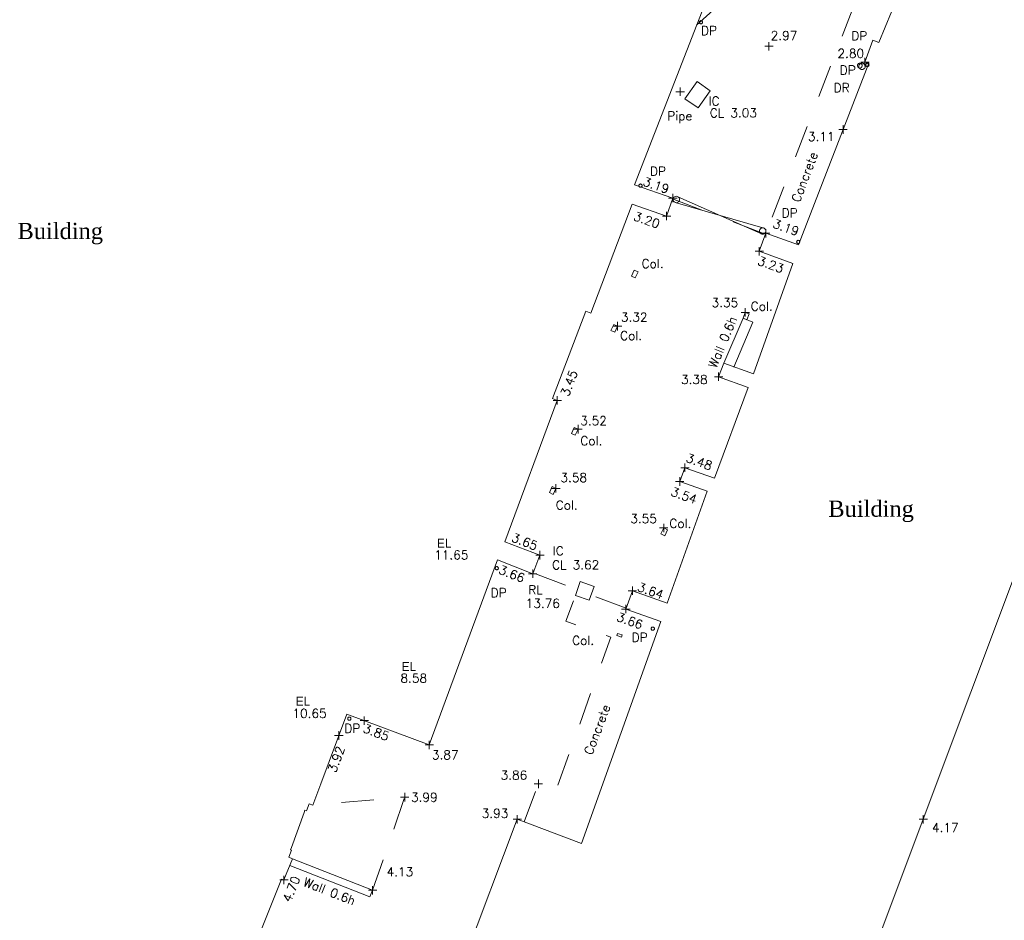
# Model space of a CAD drawing. Header units: metres. Extents: x 639013 to 639566, y 257273 to 257664.
# Tile 10 of 79: x 639227 to 639257, y 257369 to 257397. Entities that reach past the tile are written whole.
import ezdxf

# ---------------------------------------------------------------- set-up
doc = ezdxf.new("R2010")
doc.units = ezdxf.units.M
doc.linetypes.add('65208756-SWE-ZZ-XX-M-C-0002-FC06T002$0$03', pattern=[3, 1, -1, 1])
doc.linetypes.add('65208756-SWE-ZZ-XX-M-C-0002-FC06T002$0$IRRIGATION', pattern=[11.5, 3, -1.8, 0.3, -1.8, 0.3, -1.8, 2.5])
for name, color, linetype, lineweight in [('65208756-SWE-ZZ-XX-M-C-0002-FC06T002$0$0not0', 253, 'Continuous', 0), ('65208756-SWE-ZZ-XX-M-C-0002-FC06T002$0$SS_BUILDING', 253, 'Continuous', 0), ('65208756-SWE-ZZ-XX-M-C-0002-FC06T002$0$SS_COVERS', 253, 'Continuous', 0), ('65208756-SWE-ZZ-XX-M-C-0002-FC06T002$0$SS_DETAIL', 253, '65208756-SWE-ZZ-XX-M-C-0002-FC06T002$0$03', 0), ('65208756-SWE-ZZ-XX-M-C-0002-FC06T002$0$SS_GATE', 253, 'Continuous', 0), ('65208756-SWE-ZZ-XX-M-C-0002-FC06T002$0$SS_INTERNAL', 253, 'Continuous', 0), ('65208756-SWE-ZZ-XX-M-C-0002-FC06T002$0$SS_OHL', 253, '65208756-SWE-ZZ-XX-M-C-0002-FC06T002$0$IRRIGATION', 0), ('65208756-SWE-ZZ-XX-M-C-0002-FC06T002$0$SS_ROOF', 253, '65208756-SWE-ZZ-XX-M-C-0002-FC06T002$0$03', 0), ('65208756-SWE-ZZ-XX-M-C-0002-FC06T002$0$SS_TEXT_GEN', 253, 'Continuous', 0), ('65208756-SWE-ZZ-XX-M-C-0002-FC06T002$0$SS_TXT_DETAIL', 253, 'Continuous', 0), ('65208756-SWE-ZZ-XX-M-C-0002-FC06T002$0$SS_TXT_DRAIN', 253, 'Continuous', 0), ('65208756-SWE-ZZ-XX-M-C-0002-FC06T002$0$SS_TXT_LEV_BLD', 253, 'Continuous', 0), ('65208756-SWE-ZZ-XX-M-C-0002-FC06T002$0$SS_TXT_LEV_GEN', 253, 'Continuous', 0), ('65208756-SWE-ZZ-XX-M-C-0002-FC06T002$0$SS_TXT_LEV_PNT', 253, 'Continuous', 0), ('65208756-SWE-ZZ-XX-M-C-0002-FC06T002$0$SS_TXT_UTL_WATER', 253, 'Continuous', 0), ('65208756-SWE-ZZ-XX-M-C-0002-FC06T002$0$SS_WALL', 253, 'Continuous', 0)]:
    doc.layers.add(name, color=color, linetype=linetype, lineweight=lineweight)
doc.layers.add('Z-Xref', color=7, linetype='Continuous')
doc.styles.add('65208756-SWE-ZZ-XX-M-C-0002-FC06T002$0$ROMANS', font='ROMANS')
doc.styles.add('65208756-SWE-ZZ-XX-M-C-0002-FC06T002$0$STANDARD', font='txt')
doc.styles.add('65208756-SWE-ZZ-XX-M-C-0002-FC06T002$0$surv', font='romantic.ttf', dxfattribs={"height": 0.5})

# ---------------------------------------------------------------- blocks, each defined once
blk = doc.blocks.new('65208756-SWE-ZZ-XX-M-C-0002-FC06T002')
at = {"layer": '65208756-SWE-ZZ-XX-M-C-0002-FC06T002$0$0not0', "linetype": 'Continuous'}
for p, q in [((639247.876, 257397.2), (639247.878, 257397.213)), ((639247.878, 257397.187), (639247.876, 257397.2)), ((639247.878, 257397.213), (639247.883, 257397.225)), ((639247.883, 257397.175), (639247.878, 257397.187)), ((639247.883, 257397.225), (639247.891, 257397.235)), ((639247.891, 257397.165), (639247.883, 257397.175)), ((639247.891, 257397.235), (639247.901, 257397.243)), ((639247.901, 257397.157), (639247.891, 257397.165)), ((639247.901, 257397.243), (639247.913, 257397.248)), ((639247.913, 257397.152), (639247.901, 257397.157)), ((639247.913, 257397.248), (639247.926, 257397.25)), ((639247.926, 257397.15), (639247.913, 257397.152)), ((639247.926, 257397.25), (639247.939, 257397.248)), ((639247.939, 257397.152), (639247.926, 257397.15)), ((639247.939, 257397.248), (639247.951, 257397.243)), ((639247.951, 257397.157), (639247.939, 257397.152)), ((639247.951, 257397.243), (639247.961, 257397.235)), ((639247.961, 257397.165), (639247.951, 257397.157)), ((639247.961, 257397.235), (639247.969, 257397.225)), ((639247.969, 257397.175), (639247.961, 257397.165)), ((639247.969, 257397.225), (639247.974, 257397.213)), ((639247.974, 257397.187), (639247.969, 257397.175)), ((639247.974, 257397.213), (639247.976, 257397.2)), ((639247.976, 257397.2), (639247.974, 257397.187)), ((639250.028, 257396.328), (639250.027, 257396.588)), ((639249.897, 257396.458), (639250.157, 257396.458)), ((639252.76, 257395.86), (639252.763, 257395.88)), ((639252.763, 257395.841), (639252.76, 257395.86)), ((639252.763, 257395.88), (639252.77, 257395.898)), ((639252.77, 257395.898), (639252.782, 257395.913)), ((639252.782, 257395.913), (639252.797, 257395.925)), ((639252.797, 257395.925), (639252.815, 257395.932)), ((639252.801, 257395.837), (639252.805, 257395.863)), ((639252.805, 257395.863), (639252.815, 257395.887)), ((639252.815, 257395.932), (639252.835, 257395.935)), ((639252.815, 257395.887), (639252.831, 257395.907)), ((639252.831, 257395.907), (639252.851, 257395.923)), ((639252.835, 257395.935), (639252.854, 257395.932)), ((639252.851, 257395.923), (639252.875, 257395.933)), ((639252.854, 257395.932), (639252.872, 257395.925)), ((639252.865, 257395.969), (639253.125, 257395.97)), ((639252.872, 257395.925), (639252.887, 257395.913)), ((639252.875, 257395.933), (639252.901, 257395.937)), ((639252.887, 257395.913), (639252.899, 257395.898)), ((639252.899, 257395.898), (639252.907, 257395.88)), ((639252.901, 257395.937), (639252.927, 257395.933)), ((639252.907, 257395.88), (639252.91, 257395.86)), ((639252.91, 257395.86), (639252.907, 257395.841)), ((639252.927, 257395.933), (639252.951, 257395.923)), ((639252.951, 257395.923), (639252.971, 257395.907)), ((639252.971, 257395.907), (639252.987, 257395.887)), ((639252.987, 257395.887), (639252.997, 257395.863)), ((639252.995, 257395.84), (639252.994, 257396.1)), ((639252.997, 257395.863), (639253.001, 257395.837)), ((639253.019, 257395.883), (639253.021, 257395.896)), ((639253.021, 257395.87), (639253.019, 257395.883)), ((639253.021, 257395.896), (639253.026, 257395.908)), ((639253.026, 257395.858), (639253.021, 257395.87)), ((639253.026, 257395.908), (639253.034, 257395.918)), ((639253.034, 257395.848), (639253.026, 257395.858)), ((639253.034, 257395.918), (639253.044, 257395.926)), ((639253.044, 257395.926), (639253.056, 257395.931)), ((639253.056, 257395.931), (639253.069, 257395.933)), ((639253.069, 257395.933), (639253.082, 257395.931)), ((639253.082, 257395.931), (639253.094, 257395.926)), ((639253.094, 257395.926), (639253.104, 257395.918)), ((639253.104, 257395.918), (639253.112, 257395.908)), ((639253.112, 257395.858), (639253.104, 257395.848)), ((639253.112, 257395.908), (639253.117, 257395.896)), ((639253.117, 257395.87), (639253.112, 257395.858)), ((639253.117, 257395.896), (639253.119, 257395.883)), ((639253.119, 257395.883), (639253.117, 257395.87)), ((639252.77, 257395.823), (639252.763, 257395.841)), ((639252.782, 257395.808), (639252.77, 257395.823)), ((639252.797, 257395.796), (639252.782, 257395.808)), ((639252.815, 257395.788), (639252.797, 257395.796)), ((639252.805, 257395.811), (639252.801, 257395.837)), ((639252.815, 257395.787), (639252.805, 257395.811)), ((639252.835, 257395.785), (639252.815, 257395.788)), ((639252.831, 257395.767), (639252.815, 257395.787)), ((639252.851, 257395.751), (639252.831, 257395.767)), ((639252.854, 257395.788), (639252.835, 257395.785)), ((639252.875, 257395.741), (639252.851, 257395.751)), ((639252.872, 257395.796), (639252.854, 257395.788)), ((639252.887, 257395.808), (639252.872, 257395.796)), ((639252.901, 257395.737), (639252.875, 257395.741)), ((639252.899, 257395.823), (639252.887, 257395.808)), ((639252.907, 257395.841), (639252.899, 257395.823)), ((639252.927, 257395.741), (639252.901, 257395.737)), ((639252.951, 257395.751), (639252.927, 257395.741)), ((639252.971, 257395.767), (639252.951, 257395.751)), ((639252.987, 257395.787), (639252.971, 257395.767)), ((639252.997, 257395.811), (639252.987, 257395.787)), ((639253.001, 257395.837), (639252.997, 257395.811)), ((639253.044, 257395.84), (639253.034, 257395.848)), ((639253.056, 257395.835), (639253.044, 257395.84)), ((639253.069, 257395.833), (639253.056, 257395.835)), ((639253.082, 257395.835), (639253.069, 257395.833)), ((639253.094, 257395.84), (639253.082, 257395.835)), ((639253.104, 257395.848), (639253.094, 257395.84)), ((639247.155, 257395.052), (639247.415, 257395.052)), ((639247.285, 257394.922), (639247.285, 257395.182)), ((639252.188, 257393.886), (639252.448, 257393.886)), ((639252.318, 257393.756), (639252.318, 257394.016)), ((639246.01, 257392.153), (639246.012, 257392.166)), ((639246.012, 257392.14), (639246.01, 257392.153)), ((639246.012, 257392.166), (639246.017, 257392.178)), ((639246.017, 257392.128), (639246.012, 257392.14)), ((639246.017, 257392.178), (639246.025, 257392.188)), ((639246.025, 257392.118), (639246.017, 257392.128)), ((639246.025, 257392.188), (639246.035, 257392.196)), ((639246.035, 257392.11), (639246.025, 257392.118)), ((639246.035, 257392.196), (639246.047, 257392.201)), ((639246.047, 257392.105), (639246.035, 257392.11)), ((639246.047, 257392.201), (639246.06, 257392.203)), ((639246.06, 257392.103), (639246.047, 257392.105)), ((639246.06, 257392.203), (639246.073, 257392.201)), ((639246.073, 257392.105), (639246.06, 257392.103)), ((639246.073, 257392.201), (639246.085, 257392.196)), ((639246.085, 257392.11), (639246.073, 257392.105)), ((639246.085, 257392.196), (639246.095, 257392.188)), ((639246.095, 257392.118), (639246.085, 257392.11)), ((639246.095, 257392.188), (639246.103, 257392.178)), ((639246.103, 257392.128), (639246.095, 257392.118)), ((639246.103, 257392.178), (639246.108, 257392.166)), ((639246.108, 257392.14), (639246.103, 257392.128)), ((639246.108, 257392.166), (639246.11, 257392.153)), ((639246.11, 257392.153), (639246.108, 257392.14)), ((639246.928, 257391.768), (639247.188, 257391.768)), ((639247.058, 257391.638), (639247.058, 257391.898)), ((639247.065, 257391.723), (639247.069, 257391.749)), ((639247.069, 257391.697), (639247.065, 257391.723)), ((639247.069, 257391.749), (639247.078, 257391.773)), ((639247.079, 257391.673), (639247.069, 257391.697)), ((639247.078, 257391.773), (639247.094, 257391.793)), ((639247.095, 257391.653), (639247.079, 257391.673)), ((639247.094, 257391.793), (639247.114, 257391.809)), ((639247.115, 257391.637), (639247.095, 257391.653)), ((639247.114, 257391.809), (639247.138, 257391.819)), ((639247.139, 257391.627), (639247.115, 257391.637)), ((639247.138, 257391.819), (639247.164, 257391.823)), ((639247.165, 257391.623), (639247.139, 257391.627)), ((639247.164, 257391.823), (639247.19, 257391.819)), ((639247.191, 257391.627), (639247.165, 257391.623)), ((639247.19, 257391.819), (639247.214, 257391.809)), ((639247.215, 257391.637), (639247.191, 257391.627)), ((639247.214, 257391.809), (639247.234, 257391.793)), ((639247.235, 257391.653), (639247.215, 257391.637)), ((639247.234, 257391.793), (639247.25, 257391.773)), ((639247.251, 257391.673), (639247.235, 257391.653)), ((639247.25, 257391.773), (639247.261, 257391.749)), ((639247.261, 257391.697), (639247.251, 257391.673)), ((639247.261, 257391.749), (639247.265, 257391.723)), ((639247.265, 257391.723), (639247.261, 257391.697)), ((639246.866, 257391.081), (639246.866, 257391.341)), ((639246.736, 257391.211), (639246.996, 257391.211)), ((639249.735, 257390.751), (639249.739, 257390.777)), ((639249.739, 257390.725), (639249.735, 257390.751)), ((639249.739, 257390.777), (639249.749, 257390.801)), ((639249.749, 257390.701), (639249.739, 257390.725)), ((639249.749, 257390.801), (639249.765, 257390.821)), ((639249.765, 257390.681), (639249.749, 257390.701)), ((639249.765, 257390.821), (639249.785, 257390.837)), ((639249.785, 257390.837), (639249.809, 257390.847)), ((639249.809, 257390.847), (639249.835, 257390.851)), ((639249.835, 257390.851), (639249.861, 257390.847)), ((639249.861, 257390.847), (639249.885, 257390.837)), ((639249.885, 257390.837), (639249.905, 257390.821)), ((639249.905, 257390.821), (639249.921, 257390.801)), ((639249.921, 257390.701), (639249.905, 257390.681)), ((639249.921, 257390.801), (639249.931, 257390.777)), ((639249.931, 257390.725), (639249.921, 257390.701)), ((639249.929, 257390.551), (639249.929, 257390.811)), ((639249.931, 257390.777), (639249.935, 257390.751)), ((639249.935, 257390.751), (639249.931, 257390.725)), ((639249.785, 257390.665), (639249.765, 257390.681)), ((639249.809, 257390.655), (639249.785, 257390.665)), ((639249.799, 257390.681), (639250.059, 257390.681)), ((639249.835, 257390.651), (639249.809, 257390.655)), ((639249.861, 257390.655), (639249.835, 257390.651)), ((639249.885, 257390.665), (639249.861, 257390.655)), ((639249.905, 257390.681), (639249.885, 257390.665)), ((639250.883, 257390.414), (639250.885, 257390.427)), ((639250.885, 257390.401), (639250.883, 257390.414)), ((639250.885, 257390.427), (639250.89, 257390.439)), ((639250.89, 257390.389), (639250.885, 257390.401)), ((639250.89, 257390.439), (639250.898, 257390.449)), ((639250.898, 257390.379), (639250.89, 257390.389)), ((639250.898, 257390.449), (639250.908, 257390.457)), ((639250.908, 257390.457), (639250.92, 257390.462)), ((639250.92, 257390.462), (639250.933, 257390.464)), ((639250.933, 257390.464), (639250.946, 257390.462)), ((639250.946, 257390.462), (639250.958, 257390.457)), ((639250.958, 257390.457), (639250.968, 257390.449)), ((639250.968, 257390.449), (639250.976, 257390.439)), ((639250.976, 257390.389), (639250.968, 257390.379)), ((639250.976, 257390.439), (639250.981, 257390.427)), ((639250.981, 257390.401), (639250.976, 257390.389)), ((639250.981, 257390.427), (639250.983, 257390.414)), ((639250.983, 257390.414), (639250.981, 257390.401)), ((639249.599, 257390.123), (639249.859, 257390.123)), ((639249.729, 257389.993), (639249.729, 257390.253)), ((639250.908, 257390.371), (639250.898, 257390.379)), ((639250.92, 257390.366), (639250.908, 257390.371)), ((639250.933, 257390.364), (639250.92, 257390.366)), ((639250.946, 257390.366), (639250.933, 257390.364)), ((639250.958, 257390.371), (639250.946, 257390.366)), ((639250.968, 257390.379), (639250.958, 257390.371)), ((639249.298, 257388.107), (639249.298, 257388.367)), ((639249.168, 257388.237), (639249.428, 257388.237)), ((639245.22, 257387.811), (639245.48, 257387.811)), ((639245.351, 257387.681), (639245.35, 257387.941)), ((639248.341, 257386.246), (639248.601, 257386.246)), ((639248.471, 257386.116), (639248.471, 257386.376)), ((639243.358, 257385.518), (639243.618, 257385.518)), ((639243.488, 257385.388), (639243.488, 257385.648)), ((639243.999, 257384.628), (639244.259, 257384.628)), ((639244.129, 257384.498), (639244.129, 257384.758)), ((639247.304, 257383.435), (639247.564, 257383.435)), ((639247.434, 257383.305), (639247.434, 257383.565)), ((639247.273, 257382.88), (639247.273, 257383.14)), ((639243.317, 257382.797), (639243.577, 257382.797)), ((639243.447, 257382.667), (639243.447, 257382.927)), ((639247.143, 257383.01), (639247.403, 257383.01)), ((639246.648, 257381.576), (639246.908, 257381.576)), ((639246.778, 257381.446), (639246.778, 257381.706)), ((639242.823, 257380.735), (639243.083, 257380.735)), ((639242.953, 257380.605), (639242.953, 257380.865)), ((639241.569, 257380.331), (639241.571, 257380.344)), ((639241.571, 257380.344), (639241.576, 257380.356)), ((639241.576, 257380.356), (639241.584, 257380.366)), ((639241.584, 257380.366), (639241.594, 257380.374)), ((639241.594, 257380.374), (639241.606, 257380.379)), ((639241.606, 257380.379), (639241.619, 257380.381)), ((639241.619, 257380.381), (639241.632, 257380.379)), ((639241.632, 257380.379), (639241.644, 257380.374)), ((639241.644, 257380.374), (639241.654, 257380.366)), ((639241.654, 257380.366), (639241.662, 257380.356)), ((639241.662, 257380.356), (639241.667, 257380.344)), ((639241.667, 257380.344), (639241.669, 257380.331)), ((639241.572, 257380.318), (639241.569, 257380.331)), ((639241.577, 257380.306), (639241.572, 257380.318)), ((639241.585, 257380.296), (639241.577, 257380.306)), ((639241.595, 257380.288), (639241.585, 257380.296)), ((639241.607, 257380.283), (639241.595, 257380.288)), ((639241.62, 257380.281), (639241.607, 257380.283)), ((639241.633, 257380.283), (639241.62, 257380.281)), ((639241.645, 257380.288), (639241.633, 257380.283)), ((639241.655, 257380.296), (639241.645, 257380.288)), ((639241.663, 257380.306), (639241.655, 257380.296)), ((639241.668, 257380.318), (639241.663, 257380.306)), ((639241.669, 257380.331), (639241.668, 257380.318)), ((639242.598, 257380.161), (639242.858, 257380.162)), ((639242.728, 257380.032), (639242.728, 257380.292)), ((639245.808, 257379.506), (639245.808, 257379.766)), ((639245.678, 257379.636), (639245.938, 257379.637)), ((639245.605, 257378.938), (639245.605, 257379.198)), ((639245.475, 257379.068), (639245.735, 257379.068)), ((639246.389, 257378.463), (639246.391, 257378.476)), ((639246.391, 257378.45), (639246.389, 257378.463)), ((639246.391, 257378.476), (639246.396, 257378.488)), ((639246.396, 257378.438), (639246.391, 257378.45)), ((639246.396, 257378.488), (639246.404, 257378.498)), ((639246.404, 257378.428), (639246.396, 257378.438)), ((639246.404, 257378.498), (639246.414, 257378.506)), ((639246.414, 257378.42), (639246.404, 257378.428)), ((639246.414, 257378.506), (639246.426, 257378.511)), ((639246.426, 257378.415), (639246.414, 257378.42)), ((639246.426, 257378.511), (639246.439, 257378.513)), ((639246.439, 257378.413), (639246.426, 257378.415)), ((639246.439, 257378.513), (639246.452, 257378.511)), ((639246.452, 257378.415), (639246.439, 257378.413)), ((639246.452, 257378.511), (639246.464, 257378.506)), ((639246.464, 257378.42), (639246.452, 257378.415)), ((639246.464, 257378.506), (639246.474, 257378.498)), ((639246.474, 257378.428), (639246.464, 257378.42)), ((639246.474, 257378.498), (639246.482, 257378.488)), ((639246.482, 257378.438), (639246.474, 257378.428)), ((639246.482, 257378.488), (639246.487, 257378.476)), ((639246.487, 257378.45), (639246.482, 257378.438)), ((639246.487, 257378.476), (639246.489, 257378.463)), ((639246.489, 257378.463), (639246.487, 257378.45)), ((639237.014, 257375.682), (639237.016, 257375.695)), ((639237.016, 257375.669), (639237.014, 257375.682)), ((639237.016, 257375.695), (639237.021, 257375.707)), ((639237.021, 257375.657), (639237.016, 257375.669)), ((639237.021, 257375.707), (639237.029, 257375.717)), ((639237.029, 257375.647), (639237.021, 257375.657)), ((639237.029, 257375.717), (639237.039, 257375.725)), ((639237.039, 257375.639), (639237.029, 257375.647)), ((639237.039, 257375.725), (639237.051, 257375.73)), ((639237.051, 257375.634), (639237.039, 257375.639)), ((639237.051, 257375.73), (639237.064, 257375.732)), ((639237.064, 257375.632), (639237.051, 257375.634)), ((639237.064, 257375.732), (639237.077, 257375.73)), ((639237.077, 257375.634), (639237.064, 257375.632)), ((639237.077, 257375.73), (639237.089, 257375.725)), ((639237.089, 257375.639), (639237.077, 257375.634)), ((639237.089, 257375.725), (639237.099, 257375.717)), ((639237.099, 257375.647), (639237.089, 257375.639)), ((639237.099, 257375.717), (639237.107, 257375.707)), ((639237.107, 257375.657), (639237.099, 257375.647)), ((639237.107, 257375.707), (639237.112, 257375.695)), ((639237.112, 257375.669), (639237.107, 257375.657)), ((639237.112, 257375.695), (639237.114, 257375.682)), ((639237.114, 257375.682), (639237.112, 257375.669)), ((639237.395, 257375.622), (639237.655, 257375.623)), ((639237.525, 257375.492), (639237.525, 257375.752)), ((639236.74, 257375.032), (639236.739, 257375.292)), ((639236.609, 257375.162), (639236.869, 257375.162)), ((639239.403, 257374.87), (639239.663, 257374.871)), ((639239.533, 257374.741), (639239.533, 257375.001)), ((639242.776, 257373.668), (639243.036, 257373.668)), ((639242.906, 257373.538), (639242.906, 257373.798)), ((639238.774, 257373.127), (639238.774, 257373.387)), ((639238.644, 257373.257), (639238.904, 257373.258)), ((639242.122, 257372.575), (639242.382, 257372.575)), ((639242.252, 257372.445), (639242.252, 257372.705)), ((639254.667, 257372.573), (639254.927, 257372.573)), ((639254.797, 257372.443), (639254.797, 257372.703)), ((639234.913, 257370.698), (639235.173, 257370.698)), ((639235.043, 257370.568), (639235.043, 257370.828)), ((639237.652, 257370.379), (639237.912, 257370.38)), ((639237.782, 257370.25), (639237.782, 257370.51))]:
    blk.add_line(p, q, dxfattribs=at)
at = {"layer": '65208756-SWE-ZZ-XX-M-C-0002-FC06T002$0$SS_BUILDING'}
blk.add_line((639252.995, 257395.97), (639253.109, 257395.933), dxfattribs=at)
at = {"layer": '65208756-SWE-ZZ-XX-M-C-0002-FC06T002$0$SS_BUILDING', "flags": 128}
for points in [[(639253.109, 257395.933), (639250.94, 257390.32), (639249.929, 257390.681), (639249.729, 257390.123), (639250.77, 257389.751), (639249.552, 257386.341), (639248.638, 257386.668), (639248.471, 257386.246), (639249.385, 257385.92), (639248.347, 257383.109), (639247.434, 257383.435), (639247.273, 257383.01), (639248.121, 257382.707), (639246.886, 257379.251), (639245.808, 257379.636), (639245.605, 257379.068), (639246.683, 257378.683), (639244.236, 257371.825), (639242.252, 257372.575), (639240.587, 257368.167)], [(639249.223, 257357.719), (639254.797, 257372.573), (639260.685, 257388.278)], [(639259.239, 257404.008), (639256.434, 257405.072), (639255.367, 257402.258), (639255.817, 257402.091), (639254.518, 257398.592), (639254.068, 257398.759), (639253.827, 257398.084), (639254.012, 257398.007), (639253.419, 257396.575), (639253.234, 257396.651), (639252.995, 257395.97)], [(639248.107, 257397.928), (639245.874, 257392.176), (639247.058, 257391.768), (639246.866, 257391.211), (639245.804, 257391.577), (639244.52, 257388.216), (639244.37, 257388.274), (639243.339, 257385.575), (639243.488, 257385.518), (639241.864, 257381.15), (639242.953, 257380.735), (639242.728, 257380.162), (639241.639, 257380.589), (639239.533, 257374.871), (639236.987, 257375.824), (639236.182, 257373.671), (639235.934, 257373.013), (639235.82, 257373.056), (639235.736, 257372.833), (639235.69, 257372.851), (639235.664, 257372.781), (639235.279, 257371.698), (639235.25, 257371.627), (639235.28, 257371.615), (639235.193, 257371.398), (639235.306, 257371.353), (639235.043, 257370.698), (639234.971, 257370.727), (639234.348, 257369.178)]]:
    blk.add_lwpolyline(points, dxfattribs=at)
at = {"layer": '65208756-SWE-ZZ-XX-M-C-0002-FC06T002$0$SS_COVERS', "flags": 128}
for points in [[(639248.216, 257395.086), (639247.845, 257394.552), (639247.434, 257394.836), (639247.805, 257395.371), (639248.216, 257395.086)], [(639244.624, 257379.768), (639244.474, 257379.341), (639244.047, 257379.491), (639244.197, 257379.918), (639244.624, 257379.768)]]:
    blk.add_lwpolyline(points, dxfattribs=at)
at = {"layer": '65208756-SWE-ZZ-XX-M-C-0002-FC06T002$0$SS_DETAIL', "flags": 128}
for points in [[(639253.928, 257398.367), (639253.033, 257398.686), (639249.929, 257390.681)], [(639245.984, 257389.486), (639245.897, 257389.3), (639245.78, 257389.355), (639245.866, 257389.541), (639245.984, 257389.486)], [(639245.35, 257387.811), (639245.264, 257387.625), (639245.146, 257387.68), (639245.232, 257387.866), (639245.35, 257387.811)], [(639244.129, 257384.628), (639244.043, 257384.442), (639243.925, 257384.497), (639244.011, 257384.683), (639244.129, 257384.628)], [(639243.447, 257382.797), (639243.361, 257382.611), (639243.243, 257382.666), (639243.329, 257382.852), (639243.447, 257382.797)], [(639246.896, 257381.522), (639246.809, 257381.336), (639246.691, 257381.39), (639246.778, 257381.576), (639246.896, 257381.522)], [(639242.463, 257372.495), (639242.906, 257373.668), (639243.452, 257373.473), (639245.14, 257378.2), (639243.748, 257378.697), (639244.117, 257379.666)], [(639245.329, 257378.25), (639245.353, 257378.317), (639245.494, 257378.268), (639245.471, 257378.201), (639245.329, 257378.25)], [(639237.782, 257370.38), (639238.774, 257373.257), (639235.934, 257373.013)]]:
    blk.add_lwpolyline(points, dxfattribs=at)
blk.add_lwpolyline([(639249.227, 257388.058), (639249.298, 257388.237), (639249.419, 257388.189), (639249.348, 257388.01)], close=True, dxfattribs=at)
at = {"layer": '65208756-SWE-ZZ-XX-M-C-0002-FC06T002$0$SS_GATE'}
for p, q in [((639247.127, 257391.632), (639249.835, 257390.851)), ((639249.775, 257390.673), (639247.214, 257391.809))]:
    blk.add_line(p, q, dxfattribs=at)
at = {"layer": '65208756-SWE-ZZ-XX-M-C-0002-FC06T002$0$SS_OHL'}
blk.add_line((639247.788, 257397.107), (639256.353, 257404.857), dxfattribs=at)
at = {"layer": '65208756-SWE-ZZ-XX-M-C-0002-FC06T002$0$SS_ROOF', "flags": 128}
for points in [[(639247.049, 257391.74), (639249.919, 257390.653)], [(639245.616, 257379.096), (639242.739, 257380.19)]]:
    blk.add_lwpolyline(points, dxfattribs=at)
at = {"layer": '65208756-SWE-ZZ-XX-M-C-0002-FC06T002$0$SS_WALL'}
for p, q in [((639248.638, 257386.668), (639249.227, 257388.058)), ((639249.227, 257388.058), (639249.531, 257387.929)), ((639248.942, 257386.539), (639249.531, 257387.929)), ((639235.306, 257371.353), (639237.782, 257370.38)), ((639235.226, 257371.148), (639237.701, 257370.175)), ((639237.782, 257370.38), (639237.701, 257370.175))]:
    blk.add_line(p, q, dxfattribs=at)
at = {"layer": '65208756-SWE-ZZ-XX-M-C-0002-FC06T002$0$SS_INTERNAL'}
for s, height, style, p in [('Building', 0.5, '65208756-SWE-ZZ-XX-M-C-0002-FC06T002$0$surv', (639226.811, 257390.501)), ('Building', 0.5, '65208756-SWE-ZZ-XX-M-C-0002-FC06T002$0$surv', (639251.862, 257381.918)), ('RL', 0.274, '65208756-SWE-ZZ-XX-M-C-0002-FC06T002$0$ROMANS', (639242.59, 257379.526)), ('13.76', 0.275, '65208756-SWE-ZZ-XX-M-C-0002-FC06T002$0$ROMANS', (639242.51, 257379.107))]:
    blk.add_text(s, height=height, rotation=0.0408, dxfattribs=dict(at, style=style)).set_placement(p)
at = {"layer": '65208756-SWE-ZZ-XX-M-C-0002-FC06T002$0$SS_TEXT_GEN'}
for s, rotation, style, p in [('Concrete', 69.2864, '65208756-SWE-ZZ-XX-M-C-0002-FC06T002$0$ROMANS', (639250.973, 257391.611)), ('Col.', 0.0408, '65208756-SWE-ZZ-XX-M-C-0002-FC06T002$0$ROMANS', (639246.092, 257389.607)), ('Col.', 0.0408, '65208756-SWE-ZZ-XX-M-C-0002-FC06T002$0$ROMANS', (639249.466, 257388.287)), ('Wall 0.6h', 67.0502, '65208756-SWE-ZZ-XX-M-C-0002-FC06T002$0$ROMANS', (639248.393, 257386.484)), ('Col.', 0.0408, '65208756-SWE-ZZ-XX-M-C-0002-FC06T002$0$ROMANS', (639245.43, 257387.38)), ('Col.', 0.0408, '65208756-SWE-ZZ-XX-M-C-0002-FC06T002$0$ROMANS', (639244.2, 257384.134)), ('Col.', 0.0408, '65208756-SWE-ZZ-XX-M-C-0002-FC06T002$0$ROMANS', (639243.443, 257382.144)), ('Col.', 0.0408, '65208756-SWE-ZZ-XX-M-C-0002-FC06T002$0$ROMANS', (639246.951, 257381.578)), ('EL', 0.0408, '65208756-SWE-ZZ-XX-M-C-0002-FC06T002$0$STANDARD', (639239.772, 257380.967)), ('Col.', 0.0408, '65208756-SWE-ZZ-XX-M-C-0002-FC06T002$0$ROMANS', (639243.948, 257377.963)), ('EL', 0.0408, '65208756-SWE-ZZ-XX-M-C-0002-FC06T002$0$STANDARD', (639238.681, 257377.156)), ('EL', 0.0408, '65208756-SWE-ZZ-XX-M-C-0002-FC06T002$0$STANDARD', (639235.407, 257376.085)), ('Concrete', 69.2864, '65208756-SWE-ZZ-XX-M-C-0002-FC06T002$0$ROMANS', (639244.562, 257374.539)), ('Wall 0.6h', 338.5317, '65208756-SWE-ZZ-XX-M-C-0002-FC06T002$0$ROMANS', (639235.615, 257370.529))]:
    blk.add_text(s, height=0.274, rotation=rotation, dxfattribs=dict(at, style=style)).set_placement(p)
at = {"layer": '65208756-SWE-ZZ-XX-M-C-0002-FC06T002$0$SS_TXT_DETAIL', "style": '65208756-SWE-ZZ-XX-M-C-0002-FC06T002$0$ROMANS'}
blk.add_text('Pipe', height=0.274, rotation=0.0408, dxfattribs=at).set_placement((639246.884, 257394.17))
at = {"layer": '65208756-SWE-ZZ-XX-M-C-0002-FC06T002$0$SS_TXT_DRAIN', "style": '65208756-SWE-ZZ-XX-M-C-0002-FC06T002$0$ROMANS'}
for s, p in [('DR', (639252.026, 257395.04)), ('IC', (639248.162, 257394.628)), ('CL 3.03', (639248.201, 257394.262)), ('IC', (639243.349, 257380.73)), ('CL 3.62', (639243.329, 257380.296))]:
    blk.add_text(s, height=0.274, rotation=0.0408, dxfattribs=at).set_placement(p)
at = {"layer": '65208756-SWE-ZZ-XX-M-C-0002-FC06T002$0$SS_TXT_LEV_BLD', "style": '65208756-SWE-ZZ-XX-M-C-0002-FC06T002$0$ROMANS'}
for s, rotation, p in [('2.80', 0.0408, (639252.145, 257396.101)), ('3.11', 0.0408, (639251.231, 257393.531)), ('3.19', 340.9934, (639246.109, 257392.166)), ('3.20', 340.9934, (639245.819, 257391.094)), ('3.23', 340.3352, (639249.65, 257389.721)), ('3.45', 69.0889, (639243.836, 257385.614)), ('3.38', 0.0408, (639247.31, 257386.025)), ('3.48', 340.3352, (639247.439, 257383.63)), ('3.54', 340.3352, (639246.97, 257382.588)), ('3.65', 338.5728, (639242.049, 257381.175)), ('3.66', 338.5728, (639241.65, 257380.179)), ('3.64', 340.3352, (639245.938, 257379.642)), ('3.66', 340.3352, (639245.296, 257378.717)), ('3.85', 339.4716, (639237.459, 257375.275)), ('3.92', 69.5161, (639236.644, 257373.995)), ('3.87', 0.0408, (639239.614, 257374.424)), ('3.93', 0.0408, (639241.154, 257372.62)), ('4.17', 0.0408, (639255.065, 257372.18)), ('4.70', 68.1004, (639235.248, 257369.985))]:
    blk.add_text(s, height=0.274, rotation=rotation, dxfattribs=at).set_placement(p)
at = {"layer": '65208756-SWE-ZZ-XX-M-C-0002-FC06T002$0$SS_TXT_LEV_GEN', "style": '65208756-SWE-ZZ-XX-M-C-0002-FC06T002$0$ROMANS'}
for s, rotation, p in [('3.19', 340.3352, (639250.121, 257390.868)), ('3.35', 0.0408, (639248.255, 257388.4)), ('3.32', 0.0408, (639245.454, 257387.952)), ('3.52', 0.0408, (639244.197, 257384.751)), ('3.58', 0.0408, (639243.587, 257382.993)), ('3.55', 0.0408, (639245.744, 257381.726)), ('11.65', 0.0408, (639239.686, 257380.603)), ('8.58', 0.0408, (639238.644, 257376.796)), ('10.65', 0.0408, (639235.307, 257375.709)), ('3.86', 0.0408, (639241.738, 257373.801)), ('3.99', 0.0408, (639238.968, 257373.116)), ('4.13', 0.0408, (639238.215, 257370.813))]:
    blk.add_text(s, height=0.274, rotation=rotation, dxfattribs=at).set_placement(p)
at = {"layer": '65208756-SWE-ZZ-XX-M-C-0002-FC06T002$0$SS_TXT_LEV_PNT', "style": '65208756-SWE-ZZ-XX-M-C-0002-FC06T002$0$ROMANS'}
blk.add_text('2.97', height=0.274, rotation=0.0408, dxfattribs=at).set_placement((639250.082, 257396.65))
at = {"layer": '65208756-SWE-ZZ-XX-M-C-0002-FC06T002$0$SS_TXT_UTL_WATER', "style": '65208756-SWE-ZZ-XX-M-C-0002-FC06T002$0$ROMANS'}
for height, p in [(0.274, (639247.93, 257396.806)), (0.274, (639252.571, 257396.644)), (0.278, (639252.213, 257395.583)), (0.274, (639246.352, 257392.462)), (0.274, (639250.423, 257391.171)), (0.274, (639241.432, 257379.436)), (0.274, (639245.786, 257378.056)), (0.274, (639236.912, 257375.244))]:
    blk.add_text('DP', height=height, rotation=0.0408, dxfattribs=at).set_placement(p)

msp = doc.modelspace()

# ---------------------------------------------------------------- block references
at = {"layer": 'Z-Xref', "linetype": 'Continuous'}
msp.add_blockref('65208756-SWE-ZZ-XX-M-C-0002-FC06T002', (0, 0), dxfattribs=at)

doc.saveas('drawing.dxf')
